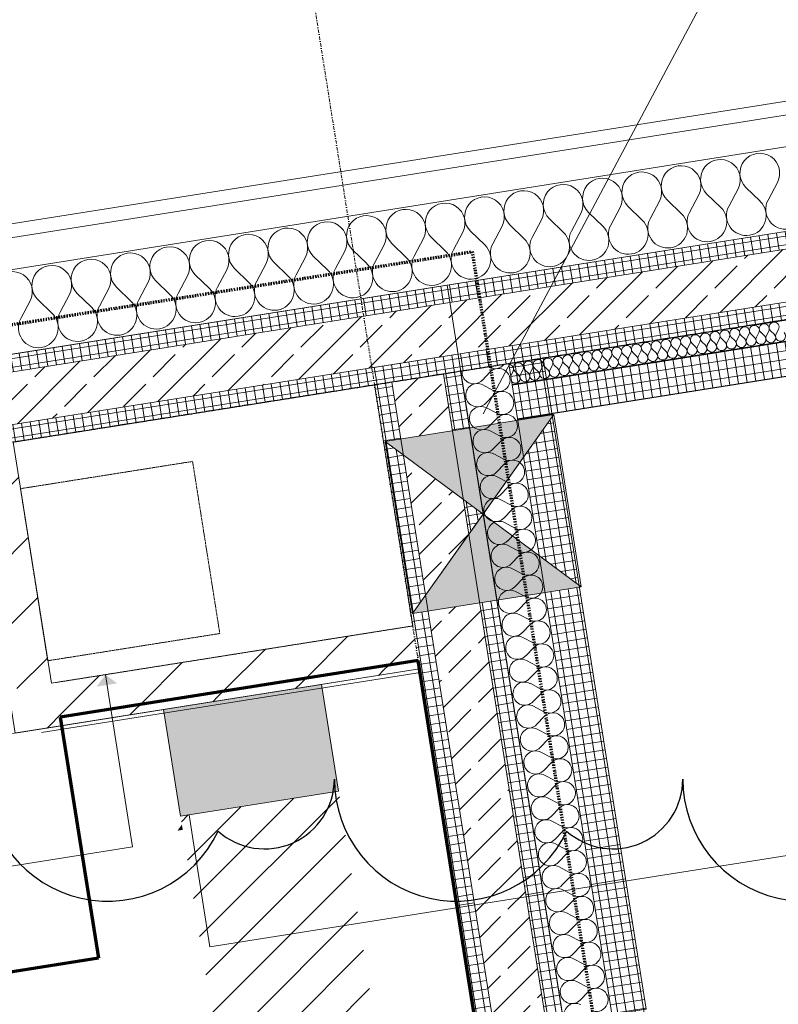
# Model space of a CAD drawing. Header units: millimetres. Extents: x 1523 to 74793, y -36705 to 10268.
# Tile 11 of 48: x 22909 to 25086, y -16098 to -13273. Entities that reach past the tile are written whole.
import ezdxf

# ---------------------------------------------------------------- set-up
doc = ezdxf.new("R2010")
doc.units = ezdxf.units.MM
for name, pattern in [('_Projekt 07 -  _  -  _  -  _  -', [7.5, 3.5, -2, 0, -2]), ('CAx_nichtHalbton', [20001.0584, 10000, -0.5292, 10000, -0.5292]), ('IMPORT-STRICHPUNKT _7_', [20, 10, -5, 0, -5]), ('Rasterlinie', [22.225, 12.7, -3.175, 3.175, -3.175]), ('Verdeckt 2x', [3.572, 2.3813, -1.1907])]:
    doc.linetypes.add(name, pattern=pattern)
for name, color, linetype, lineweight, true_color in [('00 A--Anmerkungen Ablauf', 7, 'Continuous', 13, 0x656565), ('00 A--Grünfassade', 7, 'Continuous', 13, 0x656565), ('10 A--Fassade', 7, 'Continuous', 13, 0x656565), ('10 A--Wand innen _ Ausbau', 7, 'Continuous', 13, 0x656565), ('90 A--Achsraster _1_50_', 7, 'IMPORT-STRICHPUNKT _7_', 13, 0x656565), ('AD', 1, 'Continuous', 13, 0xff0000), ('G-____-REVC-OTLN', 1, 'Continuous', 25, 0xff0000), ('Neubau_10 A--Wand außen _tragend_', 7, 'Continuous', 13, 0x656565), ('Neubau_10 A--Wand innen _ Ausbau', 7, 'Continuous', 13, 0x656565), ('Neubau_10 A--Wand innen _tragend_', 7, 'Continuous', 13, 0x656565), ('Neubau_10 VSI--Wärmeschutz _veritkal_', 7, 'Continuous', 13, 0x656565), ('Neubau_20 A--Deckenbelag', 7, 'Continuous', 13, 0x656565), ('Neubau_20 A--Deckenkonstruktion _Ortbeton_', 7, 'Continuous', 13, 0x656565), ('Xref_706_5_--_ÜP_01_000_18_Übersichtsplan OG1_IFC 2025_01_13_dwg', 7, 'Continuous', 13, 0x767676), ('XX', 7, 'Continuous', 18, 0x804040)]:
    doc.layers.add(name, color=color, linetype=linetype, lineweight=lineweight, true_color=true_color)
for name, color, linetype, lineweight in [('AD_Detail', 7, 'Continuous', 13), ('Ax-50_BM-Bem', 7, 'Continuous', 9), ('Ax_BM-Bem', 7, 'Continuous', 9), ('GB_HLS-OBJ', 7, 'Continuous', 18), ('M-EQPM-___-IDEN', 7, 'Continuous', 9), ('S-GRID-____-OTLN', 7, 'Continuous', 9)]:
    doc.layers.add(name, color=color, linetype=linetype, lineweight=lineweight)
doc.styles.add('ISOCPEUR_2', font='isocpeur.ttf', dxfattribs={"height": 90})
doc.dimstyles.new('KI_1_8_mm_Isocpeur__cm_m__Aufrundung_auf_5_mm_1', dxfattribs={"dimscale": 304.8, "dimtxt": 89.638306, "dimasz": 0.492126, "dimexe": 0.295276, "dimexo": 0.0625, "dimgap": 0.049213, "dimtad": 1, "dimlfac": 0.001, "dimrnd": 0.005, "dimzin": 0, "dimdsep": 46, "dimtxsty": 'ISOCPEUR_2', "dimblk1": 'OBLIQUE', "dimblk2": 'OBLIQUE', "dimsah": 1, "dimcen": 0.09, "dimdle": 0.295276, "dimadec": 0, "dimazin": 0, "dimtfac": 1, "dimtdec": 4, "dimtix": 1, "dimtmove": 0, "dimatfit": 3, "dimfxl": 0.984252, "dimfxlon": 1, "dimtvp": 1, "dimtfill": 1, "dimtolj": 1, "dimtzin": 0, "dimlwd": 25, "dimlwe": 25, "dimarcsym": 2})
pattern_1 = [(185.336, (0, 0), (-2.324905, 24.891662), []), (275.336, (0, 0), (24.891662, 2.324905), [])]
pattern_2 = [(131.336, (0, 0), (90.10192, 79.25683), []), (131.336, (-45.05, -39.63), (90.10192, 79.25683), [90, -30])]
pattern_3 = [(275.336, (0, 0), (24.891662, 2.324905), []), (5.336, (0, 0), (-2.324905, 24.891662), [])]

# ---------------------------------------------------------------- blocks, each defined once
blk = doc.blocks.new('SuD_WD_RB Allgemein - SuD_WD_RB Allgemein-42517157-SuD_1_OG gesamt Plot  - Blatt 2')
at = {"layer": 'AD', "lineweight": 18}
blk.add_hatch(color=256, dxfattribs=at).paths.add_polyline_path([(-490, -250), (0, -250), (-245, 0)])
at = {"layer": 'AD_Detail', "lineweight": 18, "true_color": 0xff0000}
blk.add_hatch(color=1, dxfattribs=at).paths.add_polyline_path([(-245, 0), (0, 250), (-490, 250)])
at = {"layer": 'AD', "color": 7}
for p, q in [((-490, -250), (0, 250)), ((-490, 250), (0, -250)), ((-490, -250), (-490, 250)), ((-490, 250), (0, 250)), ((0, 250), (0, -250)), ((0, -250), (-490, -250))]:
    blk.add_line(p, q, dxfattribs=at)
at = {"layer": 'AD_Detail'}
for p, q in [((0, 250), (-490, 250)), ((-490, 250), (-245, 0)), ((-245, 0), (0, 250)), ((-245, 0), (-490, -250)), ((0, -250), (-245, 0)), ((-490, -250), (0, -250))]:
    blk.add_line(p, q, dxfattribs=at)
blk = doc.blocks.new('Xref_706_5_--_ÜP_01_000_15_Übersichtsplan OG1_IFC 2024_08_01_dwg__X76-41956605-SuD_1_OG gesamt Plot  - Blatt 2')
at = {"layer": 'Neubau_10 A--Wand innen _tragend_', "color": 9, "true_color": 0xcbcbcb}
for p, q in [((8712.7, -66520.1), (8733.9, -66545.8)), ((8766, -66517.6), (8747.2, -66545.2)), ((8779.3, -66517), (8800.5, -66542.7)), ((8113.3, -66548), (8134.6, -66573.7)), ((8166.6, -66545.5), (8147.9, -66573.1)), ((8179.9, -66544.9), (8201.2, -66570.6)), ((8233.2, -66542.4), (8214.5, -66570)), ((8246.5, -66541.8), (8267.7, -66567.5)), ((8299.8, -66539.3), (8281.1, -66566.9)), ((8313.1, -66538.7), (8334.3, -66564.4)), ((8366.4, -66536.2), (8347.7, -66563.8)), ((8379.7, -66535.6), (8400.9, -66561.3)), ((8433, -66533.1), (8414.3, -66560.7)), ((8446.3, -66532.5), (8467.5, -66558.2)), ((8499.6, -66530), (8480.9, -66557.6)), ((8512.9, -66529.4), (8534.1, -66555.1)), ((8566.2, -66526.9), (8547.4, -66554.5)), ((8579.5, -66526.3), (8600.7, -66552)), ((8632.8, -66523.8), (8614, -66551.4)), ((8646.1, -66523.2), (8667.3, -66548.9)), ((8699.4, -66520.7), (8680.6, -66548.3)), ((7500.7, -66576.6), (7481.9, -66604.1)), ((7514, -66575.9), (7535.2, -66601.7)), ((7567.3, -66573.5), (7548.5, -66601)), ((7580.6, -66572.8), (7601.8, -66598.5)), ((7633.9, -66570.4), (7615.1, -66597.9)), ((7647.2, -66569.7), (7668.4, -66595.4)), ((7700.5, -66567.3), (7681.7, -66594.8)), ((7713.8, -66566.6), (7735, -66592.3)), ((7767.1, -66564.2), (7748.3, -66591.7)), ((7780.4, -66563.5), (7801.6, -66589.2)), ((7833.6, -66561), (7814.9, -66588.6)), ((7847, -66560.4), (7868.2, -66586.1)), ((7900.2, -66557.9), (7881.5, -66585.5)), ((7913.6, -66557.3), (7934.8, -66583)), ((7966.8, -66554.8), (7948.1, -66582.4)), ((7980.2, -66554.2), (8001.4, -66579.9)), ((8033.4, -66551.7), (8014.7, -66579.3)), ((8046.7, -66551.1), (8068, -66576.8)), ((8100, -66548.6), (8081.3, -66576.2)), ((6967.9, -66601.4), (6966.2, -66603.9)), ((6981.2, -66600.8), (7002.5, -66626.5)), ((7034.5, -66598.3), (7015.8, -66625.9)), ((7047.8, -66597.7), (7069.1, -66623.4)), ((7101.1, -66595.2), (7082.4, -66622.8)), ((7114.4, -66594.6), (7135.6, -66620.3)), ((7167.7, -66592.1), (7149, -66619.7)), ((7181, -66591.5), (7202.2, -66617.2)), ((7234.3, -66589), (7215.6, -66616.5)), ((7247.6, -66588.4), (7268.8, -66614.1)), ((7300.9, -66585.9), (7282.2, -66613.4)), ((7314.2, -66585.3), (7335.4, -66611)), ((7367.5, -66582.8), (7348.7, -66610.3)), ((7380.8, -66582.2), (7402, -66607.9)), ((7434.1, -66579.7), (7415.3, -66607.2)), ((7447.4, -66579), (7468.6, -66604.8))]:
    blk.add_line(p, q, dxfattribs=at)
for centre, start, end in [((8805, -66495.8), 325.7982, 219.538), ((8205.6, -66523.7), 325.7982, 219.538), ((8272.2, -66520.6), 325.7982, 219.538), ((8338.8, -66517.5), 325.7982, 219.538), ((8405.4, -66514.4), 325.7982, 219.538), ((8472, -66511.3), 325.7982, 219.538), ((8538.6, -66508.2), 325.7982, 219.538), ((8605.2, -66505.1), 325.7982, 219.538), ((8671.8, -66502), 325.7982, 219.538), ((8738.4, -66498.9), 325.7982, 219.538), ((7606.3, -66551.6), 325.7982, 219.538), ((7672.9, -66548.5), 325.7982, 219.538), ((7739.5, -66545.4), 325.7982, 219.538), ((7806.1, -66542.3), 325.7982, 219.538), ((7872.7, -66539.2), 325.7982, 219.538), ((7939.3, -66536.1), 325.7982, 219.538), ((8005.9, -66533), 325.7982, 219.538), ((8072.5, -66529.9), 325.7982, 219.538), ((8139, -66526.8), 325.7982, 219.538), ((7006.9, -66579.6), 325.7982, 219.538), ((7073.5, -66576.5), 325.7982, 219.538), ((7140.1, -66573.3), 325.7982, 219.538), ((7206.7, -66570.2), 325.7982, 219.538), ((7273.3, -66567.1), 325.7982, 219.538), ((7339.9, -66564), 325.7982, 219.538), ((7406.5, -66560.9), 325.7982, 219.538), ((7473.1, -66557.8), 325.7982, 219.538), ((7539.7, -66554.7), 325.7982, 219.538), ((8708.2, -66567), 145.7982, 272.6681), ((8708.2, -66567), 272.6681, 39.538), ((8774.8, -66563.9), 145.7982, 272.6681), ((8774.8, -66563.9), 272.6681, 39.538), ((8841.4, -66560.8), 145.7982, 272.6681), ((6940.3, -66582.7), 325.7982, 44.5597), ((8108.9, -66594.9), 145.7982, 272.6681), ((8108.9, -66594.9), 272.6681, 39.538), ((8175.4, -66591.8), 145.7982, 272.6681), ((8175.4, -66591.8), 272.6681, 39.538), ((8242, -66588.7), 145.7982, 272.6681), ((8242, -66588.7), 272.6681, 39.538), ((8308.6, -66585.6), 145.7982, 272.6681), ((8308.6, -66585.6), 272.6681, 39.538), ((8375.2, -66582.5), 145.7982, 272.6681), ((8375.2, -66582.5), 272.6681, 39.538), ((8441.8, -66579.4), 145.7982, 272.6681), ((8441.8, -66579.4), 272.6681, 39.538), ((8508.4, -66576.3), 145.7982, 272.6681), ((8508.4, -66576.3), 272.6681, 39.538), ((8575, -66573.2), 145.7982, 272.6681), ((8575, -66573.2), 272.6681, 39.538), ((8641.6, -66570.1), 145.7982, 272.6681), ((8641.6, -66570.1), 272.6681, 39.538), ((7442.9, -66626), 272.6681, 39.538), ((7509.5, -66622.9), 145.7982, 272.6681), ((7509.5, -66622.9), 272.6681, 39.538), ((7576.1, -66619.8), 145.7982, 272.6681), ((7576.1, -66619.8), 272.6681, 39.538), ((7642.7, -66616.7), 145.7982, 272.6681), ((7642.7, -66616.7), 272.6681, 39.538), ((7709.3, -66613.6), 145.7982, 272.6681), ((7709.3, -66613.6), 272.6681, 39.538), ((7775.9, -66610.5), 145.7982, 272.6681), ((7775.9, -66610.5), 272.6681, 39.538), ((7842.5, -66607.4), 145.7982, 272.6681), ((7842.5, -66607.4), 272.6681, 39.538), ((7909.1, -66604.3), 145.7982, 272.6681), ((7909.1, -66604.3), 272.6681, 39.538), ((7975.7, -66601.1), 145.7982, 272.6681), ((7975.7, -66601.1), 272.6681, 39.538), ((8042.3, -66598), 145.7982, 272.6681), ((8042.3, -66598), 272.6681, 39.538), ((6976.7, -66647.7), 272.6681, 39.538), ((7043.3, -66644.6), 145.7982, 272.6681), ((7043.3, -66644.6), 272.6681, 39.538), ((7109.9, -66641.5), 145.7982, 272.6681), ((7109.9, -66641.5), 272.6681, 39.538), ((7176.5, -66638.4), 145.7982, 272.6681), ((7176.5, -66638.4), 272.6681, 39.538), ((7243.1, -66635.3), 145.7982, 272.6681), ((7243.1, -66635.3), 272.6681, 39.538), ((7309.7, -66632.2), 145.7982, 272.6681), ((7309.7, -66632.2), 272.6681, 39.538), ((7376.3, -66629.1), 145.7982, 272.6681), ((7376.3, -66629.1), 272.6681, 39.538), ((7442.9, -66626), 145.7982, 272.6681), ((6976.7, -66647.7), 257.8596, 272.6681)]:
    blk.add_arc(centre, 33.3, start, end, dxfattribs=at)
blk = doc.blocks.new('Xref_706_5_--_ÜP_01_000_15_Übersichtsplan OG1_IFC 2024_08_01_dwg__X221-41956756-SuD_1_OG gesamt Plot  - Blatt 2')
at = {"layer": 'Neubau_10 A--Wand innen _ Ausbau', "color": 9, "true_color": 0xcbcbcb}
for p, q in [((7733.9, -68050.6), (7656.6, -67954.1)), ((7209.5, -68075.1), (7132.3, -67978.6)), ((7384.1, -68066.9), (7306.9, -67970.4)), ((7549.9, -68047.8), (7481.5, -67962.3)), ((7559.3, -68058.8), (7550.5, -68047.8))]:
    blk.add_line(p, q, dxfattribs=at)
blk = doc.blocks.new('Xref_706_5_--_ÜP_01_000_15_Übersichtsplan OG1_IFC 2024_08_01_dwg__X244-41956779-SuD_1_OG gesamt Plot  - Blatt 2')
at = {"layer": '10 A--Fassade', "color": 9, "true_color": 0xcbcbcb}
for p, q in [((6531.8, -65721.5), (6579, -65753.6)), ((6536, -65812.8), (6580.1, -65776.4)), ((6537.1, -65835.6), (6584.4, -65867.8)), ((6541.3, -65927), (6585.4, -65890.6)), ((6542.4, -65949.8), (6589.7, -65981.9)), ((6546.7, -66041.1), (6590.7, -66004.7)), ((6547.7, -66064), (6595, -66096.1)), ((6552, -66155.3), (6596.1, -66118.9)), ((6553.1, -66178.1), (6600.3, -66210.2)), ((6557.3, -66269.4), (6601.4, -66233.1)), ((6558.4, -66292.3), (6605.6, -66324.4)), ((6562.6, -66383.6), (6606.7, -66347.2)), ((6563.7, -66406.4), (6611, -66438.6)), ((6567.9, -66497.8), (6612, -66461.4)), ((6569, -66520.6), (6616.3, -66552.7)), ((6573.3, -66611.9), (6617.3, -66575.6)), ((6574.3, -66634.8), (6621.6, -66666.9)), ((6578.6, -66726.1), (6622.7, -66689.7)), ((6579.7, -66748.9), (6626.9, -66781)), ((6583.9, -66840.3), (6628, -66803.9)), ((6585, -66863.1), (6632.2, -66895.2)), ((6589.2, -66954.4), (6633.3, -66918)), ((6590.3, -66977.3), (6637.6, -67009.4)), ((6594.6, -67068.6), (6638.6, -67032.2)), ((6595.6, -67091.4), (6642.9, -67123.5)), ((6599.9, -67182.7), (6643.9, -67146.4)), ((6600.9, -67205.6), (6648.2, -67237.7)), ((6605.2, -67296.9), (6649.3, -67260.5)), ((6606.3, -67319.7), (6653.5, -67351.9)), ((6610.5, -67411.1), (6654.6, -67374.7)), ((6611.6, -67433.9), (6658.8, -67466)), ((6615.8, -67525.2), (6659.9, -67488.9)), ((6616.9, -67548.1), (6664.2, -67580.2)), ((6621.2, -67639.4), (6665.2, -67603)), ((6622.2, -67662.2), (6669.5, -67694.3)), ((6626.5, -67753.6), (6670.5, -67717.2)), ((6627.5, -67776.4), (6674.8, -67808.5)), ((6631.8, -67867.7), (6675.9, -67831.3)), ((6632.9, -67890.5), (6680.1, -67922.7))]:
    blk.add_line(p, q, dxfattribs=at)
for centre, start, end in [((6499.7, -65768.7), 55.7982, 309.538), ((6611.2, -65706.3), 235.7982, 2.6681), ((6616.5, -65820.5), 2.6681, 129.538), ((6505, -65882.9), 55.7982, 309.538), ((6616.5, -65820.5), 235.7982, 2.6681), ((6621.8, -65934.7), 2.6681, 129.538), ((6510.3, -65997.1), 55.7982, 309.538), ((6621.8, -65934.7), 235.7982, 2.6681), ((6627.1, -66048.8), 2.6681, 129.538), ((6515.6, -66111.2), 55.7982, 309.538), ((6627.1, -66048.8), 235.7982, 2.6681), ((6632.4, -66163), 2.6681, 129.538), ((6520.9, -66225.4), 55.7982, 309.538), ((6632.4, -66163), 235.7982, 2.6681), ((6637.8, -66277.1), 2.6681, 129.538), ((6526.3, -66339.5), 55.7982, 309.538), ((6637.8, -66277.1), 235.7982, 2.6681), ((6643.1, -66391.3), 2.6681, 129.538), ((6531.6, -66453.7), 55.7982, 309.538), ((6643.1, -66391.3), 235.7982, 2.6681), ((6648.4, -66505.5), 2.6681, 129.538), ((6536.9, -66567.9), 55.7982, 309.538), ((6648.4, -66505.5), 235.7982, 2.6681), ((6653.7, -66619.6), 2.6681, 129.538), ((6542.2, -66682), 55.7982, 309.538), ((6653.7, -66619.6), 235.7982, 2.6681), ((6659, -66733.8), 2.6681, 129.538), ((6547.5, -66796.2), 55.7982, 309.538), ((6659, -66733.8), 235.7982, 2.6681), ((6664.4, -66848), 2.6681, 129.538), ((6552.9, -66910.4), 55.7982, 309.538), ((6664.4, -66848), 235.7982, 2.6681), ((6669.7, -66962.1), 2.6681, 129.538), ((6558.2, -67024.5), 55.7982, 309.538), ((6669.7, -66962.1), 235.7982, 2.6681), ((6675, -67076.3), 2.6681, 129.538), ((6563.5, -67138.7), 55.7982, 309.538), ((6675, -67076.3), 235.7982, 2.6681), ((6680.3, -67190.4), 2.6681, 129.538), ((6568.8, -67252.8), 55.7982, 309.538), ((6680.3, -67190.4), 235.7982, 2.6681), ((6685.6, -67304.6), 2.6681, 129.538), ((6574.1, -67367), 55.7982, 309.538), ((6685.6, -67304.6), 235.7982, 2.6681), ((6691, -67418.8), 2.6681, 129.538), ((6691, -67418.8), 235.7982, 2.6681), ((6579.5, -67481.2), 55.7982, 309.538), ((6696.3, -67532.9), 2.6681, 129.538), ((6696.3, -67532.9), 235.7982, 2.6681), ((6584.8, -67595.3), 55.7982, 309.538), ((6701.6, -67647.1), 2.6681, 129.538), ((6701.6, -67647.1), 235.7982, 2.6681), ((6590.1, -67709.5), 55.7982, 309.538), ((6706.9, -67761.2), 2.6681, 129.538), ((6706.9, -67761.2), 235.7982, 2.6681), ((6595.4, -67823.6), 55.7982, 309.538), ((6712.2, -67875.4), 2.6681, 129.538), ((6712.2, -67875.4), 235.7982, 2.6681), ((6600.7, -67937.8), 55.7982, 309.538)]:
    blk.add_arc(centre, 57.1, start, end, dxfattribs=at)
blk = doc.blocks.new('Xref_706_5_--_ÜP_01_000_15_Übersichtsplan OG1_IFC 2024_08_01_dwg__X341-41956878-SuD_1_OG gesamt Plot  - Blatt 2')
at = {"layer": 'Neubau_10 A--Wand innen _ Ausbau', "color": 9, "true_color": 0xcbcbcb}
for p, q in [((7811.3, -67015.6), (7798, -66999)), ((7822.5, -67256), (7809.2, -67239.4)), ((7833.7, -67496.3), (7820.4, -67479.7)), ((7844.9, -67736.6), (7831.6, -67720)), ((7856.1, -67977), (7842.8, -67960.4))]:
    blk.add_line(p, q, dxfattribs=at)
blk = doc.blocks.new('Xref_706_5_--_ÜP_01_000_15_Übersichtsplan OG1_IFC 2024_08_01_dwg__X342-41956879-SuD_1_OG gesamt Plot  - Blatt 2')
at = {"layer": 'Neubau_10 A--Wand innen _ Ausbau', "color": 9, "true_color": 0xcbcbcb}
for p, q in [((7798, -66999), (7784.7, -66982.4)), ((7809.2, -67239.4), (7795.9, -67222.8)), ((7820.4, -67479.7), (7807.1, -67463.1)), ((7831.6, -67720), (7818.3, -67703.4)), ((7842.8, -67960.4), (7829.5, -67943.8))]:
    blk.add_line(p, q, dxfattribs=at)
blk = doc.blocks.new('Xref_706_5_--_ÜP_01_000_15_Übersichtsplan OG1_IFC 2024_08_01_dwg__X343-41956880-SuD_1_OG gesamt Plot  - Blatt 2')
at = {"layer": 'Neubau_10 A--Wand innen _ Ausbau', "color": 9, "true_color": 0xcbcbcb}
for p, q in [((7784.7, -66982.4), (7718.8, -66900.1)), ((7795.9, -67222.8), (7689.6, -67089.9)), ((7807.1, -67463.1), (7700.8, -67330.3)), ((7818.3, -67703.4), (7712, -67570.6)), ((7829.5, -67943.8), (7723.2, -67810.9))]:
    blk.add_line(p, q, dxfattribs=at)
blk = doc.blocks.new('Xref_706_5_--_ÜP_01_000_15_Übersichtsplan OG1_IFC 2024_08_01_dwg__X2558-41957041-SuD_1_OG gesamt Plot  - Blatt 2')
at = {"layer": 'Neubau_10 VSI--Wärmeschutz _veritkal_', "color": 253, "true_color": 0xaaaaaa}
for p, q in [((6963.2, -65772.9), (6951.4, -65764.8)), ((6963.5, -65778.6), (6952.5, -65787.7)), ((6964.5, -65801.4), (6952.7, -65793.4)), ((6964.8, -65807.1), (6953.8, -65816.2)), ((6965.9, -65830), (6954, -65821.9)), ((6966.1, -65835.7), (6955.1, -65844.8)), ((6967.2, -65858.5), (6955.4, -65850.5)), ((6967.5, -65864.2), (6956.4, -65873.3)), ((6968.5, -65887), (6956.7, -65879)), ((6968.8, -65892.7), (6957.8, -65901.8)), ((6969.9, -65915.6), (6958, -65907.5)), ((6970.1, -65921.3), (6959.1, -65930.4)), ((6971.2, -65944.1), (6959.4, -65936.1)), ((6971.5, -65949.8), (6960.4, -65958.9)), ((6972.5, -65972.7), (6960.7, -65964.6)), ((6972.8, -65978.4), (6961.8, -65987.5)), ((6973.8, -66001.2), (6962, -65993.2)), ((6974.1, -66006.9), (6963.1, -66016)), ((6975.2, -66029.7), (6963.4, -66021.7)), ((6975.4, -66035.4), (6964.4, -66044.5)), ((6976.5, -66058.3), (6964.7, -66050.2)), ((6976.8, -66064), (6965.8, -66073.1)), ((6977.8, -66086.8), (6966, -66078.8)), ((6978.1, -66092.5), (6967.1, -66101.6)), ((6979.2, -66115.4), (6967.4, -66107.3)), ((6979.4, -66121.1), (6968.4, -66130.2)), ((6980.5, -66143.9), (6968.7, -66135.9)), ((6980.8, -66149.6), (6969.7, -66158.7)), ((6981.8, -66172.4), (6970, -66164.4)), ((6982.1, -66178.1), (6971.1, -66187.2)), ((6983.2, -66201), (6971.3, -66193)), ((6983.4, -66206.7), (6972.4, -66215.8)), ((6984.5, -66229.5), (6972.7, -66221.5)), ((6984.8, -66235.2), (6973.7, -66244.3)), ((6985.8, -66258.1), (6974, -66250)), ((6986.1, -66263.8), (6975.1, -66272.9)), ((6987.1, -66286.6), (6975.3, -66278.6)), ((6987.4, -66292.3), (6976.4, -66301.4)), ((6988.5, -66315.1), (6976.7, -66307.1)), ((6988.7, -66320.9), (6977.7, -66329.9)), ((6989.8, -66343.7), (6978, -66335.7)), ((6990.1, -66349.4), (6979.1, -66358.5)), ((6991.1, -66372.2), (6979.3, -66364.2)), ((6991.4, -66377.9), (6980.4, -66387)), ((6992.5, -66400.8), (6980.7, -66392.7)), ((6992.7, -66406.5), (6981.7, -66415.6)), ((6993.8, -66429.3), (6982, -66421.3)), ((6994.1, -66435), (6983, -66444.1)), ((6995.1, -66457.8), (6983.3, -66449.8)), ((6995.4, -66463.6), (6984.4, -66472.6)), ((6996.5, -66486.4), (6984.6, -66478.4)), ((6996.7, -66492.1), (6985.7, -66501.2)), ((6997.8, -66514.9), (6986, -66506.9)), ((6998.1, -66520.6), (6987, -66529.7)), ((6998.8, -66543.2), (6987.3, -66535.4))]:
    blk.add_line(p, q, dxfattribs=at)
for centre, start, end in [((6971.2, -65761.1), 235.7982, 129.538), ((6943.4, -65776.7), 55.7982, 182.6681), ((6943.4, -65776.7), 182.6681, 309.538), ((6972.6, -65789.6), 235.7982, 129.538), ((6944.7, -65805.2), 55.7982, 182.6681), ((6944.7, -65805.2), 182.6681, 309.538), ((6973.9, -65818.1), 235.7982, 129.538), ((6946, -65833.7), 55.7982, 182.6681), ((6946, -65833.7), 182.6681, 309.538), ((6975.2, -65846.7), 235.7982, 129.538), ((6947.3, -65862.3), 55.7982, 182.6681), ((6947.3, -65862.3), 182.6681, 309.538), ((6976.6, -65875.2), 235.7982, 129.538), ((6948.7, -65890.8), 55.7982, 182.6681), ((6948.7, -65890.8), 182.6681, 309.538), ((6977.9, -65903.8), 235.7982, 129.538), ((6950, -65919.4), 55.7982, 182.6681), ((6950, -65919.4), 182.6681, 309.538), ((6979.2, -65932.3), 235.7982, 129.538), ((6951.3, -65947.9), 55.7982, 182.6681), ((6951.3, -65947.9), 182.6681, 309.538), ((6980.5, -65960.8), 235.7982, 129.538), ((6952.7, -65976.4), 55.7982, 182.6681), ((6952.7, -65976.4), 182.6681, 309.538), ((6981.9, -65989.4), 235.7982, 129.538), ((6954, -66005), 55.7982, 182.6681), ((6954, -66005), 182.6681, 309.538), ((6983.2, -66017.9), 235.7982, 129.538), ((6955.3, -66033.5), 55.7982, 182.6681), ((6955.3, -66033.5), 182.6681, 309.538), ((6984.5, -66046.5), 235.7982, 129.538), ((6956.7, -66062.1), 55.7982, 182.6681), ((6956.7, -66062.1), 182.6681, 309.538), ((6985.9, -66075), 235.7982, 129.538), ((6958, -66090.6), 55.7982, 182.6681), ((6958, -66090.6), 182.6681, 309.538), ((6987.2, -66103.5), 235.7982, 129.538), ((6959.3, -66119.1), 55.7982, 182.6681), ((6959.3, -66119.1), 182.6681, 309.538), ((6988.5, -66132.1), 235.7982, 129.538), ((6960.7, -66147.7), 55.7982, 182.6681), ((6960.7, -66147.7), 182.6681, 309.538), ((6989.9, -66160.6), 235.7982, 129.538), ((6962, -66176.2), 55.7982, 182.6681), ((6962, -66176.2), 182.6681, 309.538), ((6991.2, -66189.2), 235.7982, 129.538), ((6963.3, -66204.8), 55.7982, 182.6681), ((6963.3, -66204.8), 182.6681, 309.538), ((6992.5, -66217.7), 235.7982, 129.538), ((6964.6, -66233.3), 55.7982, 182.6681), ((6964.6, -66233.3), 182.6681, 309.538), ((6993.8, -66246.2), 235.7982, 129.538), ((6966, -66261.8), 55.7982, 182.6681), ((6966, -66261.8), 182.6681, 309.538), ((6995.2, -66274.8), 235.7982, 129.538), ((6967.3, -66290.4), 55.7982, 182.6681), ((6967.3, -66290.4), 182.6681, 309.538), ((6996.5, -66303.3), 235.7982, 129.538), ((6968.6, -66318.9), 55.7982, 182.6681), ((6968.6, -66318.9), 182.6681, 309.538), ((6997.8, -66331.9), 235.7982, 129.538), ((6970, -66347.5), 55.7982, 182.6681), ((6970, -66347.5), 182.6681, 309.538), ((6999.2, -66360.4), 235.7982, 129.538), ((6971.3, -66376), 55.7982, 182.6681), ((6971.3, -66376), 182.6681, 309.538), ((7000.5, -66388.9), 235.7982, 129.538), ((6972.6, -66404.5), 55.7982, 182.6681), ((6972.6, -66404.5), 182.6681, 309.538), ((7001.8, -66417.5), 235.7982, 129.538), ((6974, -66433.1), 55.7982, 182.6681), ((6974, -66433.1), 182.6681, 309.538), ((7003.2, -66446), 235.7982, 129.538), ((6975.3, -66461.6), 55.7982, 182.6681), ((6975.3, -66461.6), 182.6681, 309.538), ((7004.5, -66474.6), 235.7982, 129.538), ((6976.6, -66490.2), 55.7982, 182.6681), ((6976.6, -66490.2), 182.6681, 309.538), ((7005.8, -66503.1), 235.7982, 129.538), ((6977.9, -66518.7), 55.7982, 182.6681), ((6977.9, -66518.7), 182.6681, 309.538), ((7007.1, -66531.7), 311.1994, 129.538), ((6979.3, -66547.3), 55.7982, 170.0923)]:
    blk.add_arc(centre, 14.3, start, end, dxfattribs=at)
blk = doc.blocks.new('Xref_706_5_--_ÜP_01_000_15_Übersichtsplan OG1_IFC 2024_08_01_dwg_Standard-Rastermarker_7-41957088-SuD_1_OG gesamt Plot  - Blatt 2')
at = {"layer": '90 A--Achsraster _1_50_', "color": 9, "true_color": 0xcbcbcb}
blk.add_line((38626.4, 0), (93805.6, 0), dxfattribs=at)
blk = doc.blocks.new('Xref_706_5_--_ÜP_01_000_15_Übersichtsplan OG1_IFC 2024_08_01_dwg_Standard-Rastermarker_12-V4-SuD_1_OG gesamt Plot  - Blatt 2')
at = {"layer": '90 A--Achsraster _1_50_', "color": 9, "true_color": 0xcbcbcb}
blk.add_line((0, 0), (28500, 0), dxfattribs=at)
blk = doc.blocks.new('Xref_706_5_--_ÜP_01_000_15_Übersichtsplan OG1_IFC 2024_08_01_dwg_ARROWHEAD_10-41957423-SuD_1_OG gesamt Plot  - Blatt 2')
at = {"layer": '00 A--Grünfassade', "true_color": 0xededed}
blk.add_hatch(color=7, dxfattribs=at).paths.add_polyline_path([(-525, 525), (-525, 325), (-325, 325), (-386, 386)])
at = {"layer": '00 A--Grünfassade', "color": 9, "true_color": 0xcbcbcb}
blk.add_line((0, 0), (-1000, 0), dxfattribs=at)
blk = doc.blocks.new('Xref_706_5_--_ÜP_01_000_15_Übersichtsplan OG1_IFC 2024_08_01_dwg_ARROWHEAD_10-41956934-SuD_1_OG gesamt Plot  - Blatt 2')
at = {"layer": '00 A--Anmerkungen Ablauf', "true_color": 0xededed}
blk.add_hatch(color=7, dxfattribs=at).paths.add_polyline_path([(-525, 525), (-525, -525), (0, 0), (-185, 185)])
at = {"layer": '00 A--Anmerkungen Ablauf', "color": 9, "true_color": 0xcbcbcb}
blk.add_line((0, 0), (-1000, 0), dxfattribs=at)
blk = doc.blocks.new('Xref_706_5_--_ÜP_01_000_18_Übersichtsplan OG1_IFC 2025_01_13_dwg-35464460-SuD_1_OG gesamt Plot  - Blatt 2')
at = {"layer": '00 A--Grünfassade', "true_color": 0xcbcbcb}
h = blk.add_hatch(dxfattribs=at)
h.set_pattern_fill('FP_12', color=9, style=0, pattern_type=2)
h.set_pattern_definition([(131.336, (0, 0), (67.57644, 59.44262), [])])
h.paths.add_polyline_path([(12284.4, -67078.6), (12241.7, -66621.9), (11246.1, -66714.9), (11288.7, -67171.6), (11734.4, -67129.9)])
at = {"layer": '00 A--Grünfassade', "true_color": 0xededed}
blk.add_hatch(color=7, dxfattribs=at).paths.add_polyline_path([(11288.7, -67171.6), (11246.1, -66714.9), (10937.8, -66743.7), (10980.4, -67200.4), (11284.8, -67171.9)])
at = {"layer": 'Neubau_10 A--Wand außen _tragend_', "true_color": 0xcbcbcb}
h = blk.add_hatch(dxfattribs=at)
h.set_pattern_fill('FP_6', color=9, style=0, pattern_type=2)
h.set_pattern_definition(pattern_2)
h.paths.add_polyline_path([(10016.8, -66292.6), (9644.8, -62310), (9495.5, -62323.9), (9867.5, -66306.6), (9906.9, -66302.9)])
h = blk.add_hatch(dxfattribs=at)
h.set_pattern_fill('FP_3', color=9, style=0, pattern_type=2)
h.set_pattern_definition(pattern_3)
h.paths.add_polyline_path([(10066.6, -66288), (9695.4, -62313.2), (9644.8, -62310), (10016.8, -66292.6), (10056.3, -66288.9)])
h.paths.add_polyline_path([(9695.4, -62313.2), (9694.6, -62305.3), (9644.8, -62310)])
h = blk.add_hatch(dxfattribs=at)
h.set_pattern_fill('FP_3', color=9, style=0, pattern_type=2)
h.set_pattern_definition(pattern_3)
h.paths.add_polyline_path([(9867.5, -66306.6), (9495.5, -62323.9), (9445.7, -62328.6), (9817.7, -66311.2)])
h = blk.add_hatch(dxfattribs=at)
h.set_pattern_fill('FP_6', color=9, style=0, pattern_type=2)
h.set_pattern_definition(pattern_2)
h.paths.add_polyline_path([(10582, -72343), (10016.8, -66292.6), (9867.5, -66306.6), (10430.4, -72333.3), (10527.2, -72339.5)])
h = blk.add_hatch(dxfattribs=at)
h.set_pattern_fill('FP_3', color=9, style=0, pattern_type=2)
h.set_pattern_definition(pattern_3)
h.paths.add_polyline_path([(10632.5, -72346.2), (10066.6, -66288), (10016.8, -66292.6), (10582, -72343), (10613.3, -72345)])
h = blk.add_hatch(dxfattribs=at)
h.set_pattern_fill('FP_3', color=9, style=0, pattern_type=2)
h.set_pattern_definition(pattern_3)
h.paths.add_polyline_path([(10430.4, -72333.3), (9867.5, -66306.6), (9817.7, -66311.2), (10379.9, -72330.1), (10421, -72332.7)])
at = {"layer": 'Neubau_10 A--Wand innen _tragend_', "true_color": 0xcbcbcb}
h = blk.add_hatch(dxfattribs=at)
h.set_pattern_fill('FP_7', color=9, style=0, pattern_type=2)
h.set_pattern_definition(pattern_1)
h.paths.add_polyline_path([(14922.4, -65693.8), (14913.1, -65594.2), (10706.1, -65987.2), (10715.4, -66086.8), (14906.7, -65695.3)])
h.paths.add_polyline_path([(10701.3, -65987.6), (10213, -66033.3), (10323.9, -66123.3), (10609, -66096.7), (10642.7, -66056.9)])
h.paths.add_polyline_path([(10217.5, -66133.3), (10208.2, -66033.7), (10044.3, -66049), (10053.6, -66148.6), (10212.9, -66133.7)])
h = blk.add_hatch(dxfattribs=at)
h.set_pattern_fill('FP_7', color=9, style=0, pattern_type=2)
h.set_pattern_definition(pattern_1)
h.paths.add_polyline_path([(14750.9, -65900.7), (14746.3, -65850.9), (10728.4, -66226.2), (10733, -66275.9), (14743, -65901.4)])
h.paths.add_polyline_path([(10534.6, -66294.5), (10479.5, -66249.7), (10433.7, -66303.9), (10476.3, -66299.9)])
h.paths.add_polyline_path([(10235.2, -66322.4), (10230.6, -66272.7), (10066.6, -66288), (10071.3, -66337.8), (10188.7, -66326.8)])
h = blk.add_hatch(dxfattribs=at)
h.set_pattern_fill('FP_6', color=9, style=0, pattern_type=2)
h.set_pattern_definition(pattern_2)
h.paths.add_polyline_path([(14615.5, -66064), (14613.3, -66040.3), (14601.6, -65914.6), (10733, -66275.9), (10747, -66425.3), (14591.9, -66066.2)])
h.paths.add_polyline_path([(10700.9, -66429.6), (10534.6, -66294.5), (10433.7, -66303.9), (10295.2, -66467.5), (10466.6, -66451.5)])
h.paths.add_polyline_path([(10249.2, -66471.8), (10235.2, -66322.4), (10071.3, -66337.8), (10085.2, -66487.1), (10179, -66478.3)])
h = blk.add_hatch(dxfattribs=at)
h.set_pattern_fill('FP_7', color=9, style=0, pattern_type=2)
h.set_pattern_definition(pattern_1)
h.paths.add_polyline_path([(14570.4, -66118.4), (14569.6, -66110.5), (14565.7, -66068.6), (10747, -66425.3), (10751.2, -66470.4), (10700.9, -66429.6), (10295.2, -66467.5), (10253.4, -66516.9), (10249.2, -66471.8), (10085.2, -66487.1), (10089.9, -66536.9), (14562.5, -66119.1)])
at = {"layer": 'Neubau_10 VSI--Wärmeschutz _veritkal_', "true_color": 0xb6aaaa}
h = blk.add_hatch(dxfattribs=at)
h.set_pattern_fill('FP_1', color=253, style=0, pattern_type=2)
h.set_pattern_definition([(95.336, (0, 0), (24.891662, 2.324905), []), (185.336, (0, 0), (-2.324905, 24.891662), [])])
h.paths.add_polyline_path([(10203.6, -66034.1), (9853.9, -62290.4), (9754.4, -62299.7), (10104.1, -66043.4), (10121.6, -66041.8)])
at = {"layer": '00 A--Anmerkungen Ablauf', "color": 9, "true_color": 0xcbcbcb, "flags": 128}
blk.add_lwpolyline([(10926.7, -67355.7), (11368.1, -67314.5), (11468.3, -68387.3)], dxfattribs=at)
at = {"layer": '00 A--Grünfassade', "color": 9, "true_color": 0xcbcbcb, "flags": 128}
blk.add_lwpolyline([(11362.1, -67139.9), (11668.6, -67111.3), (11507.5, -65386.8)], dxfattribs=at)
blk.add_lwpolyline([(10937.8, -66743.7), (11246.1, -66714.9), (11288.7, -67171.6), (10980.4, -67200.4)], close=True, dxfattribs=at)
at = {"layer": '10 A--Fassade', "color": 9, "true_color": 0xcbcbcb}
blk.add_line((10379.9, -72330.1), (8208.8, -49086.2), dxfattribs=at)
at = {"layer": '10 A--Fassade', "color": 9, "true_color": 0xcbcbcb, "flags": 128}
for points in [[(10137.4, -72314.5), (7969.8, -49108.5), (7821, -47515.4), (5446.7, -22096.1), (5323, -20771.9), (5005.7, -17374.5)], [(10046.5, -72308.7), (7880.2, -49116.9), (7731.4, -47523.8), (5357.1, -22104.5), (5317.3, -22108.2), (5680, -25991.3), (5773, -26986.9)], [(8208.8, -49086.2), (7969.8, -49108.5), (7880.2, -49116.9), (7840.4, -49120.6), (8979.6, -61317.2), (9002.9, -61566.1), (10006.1, -72306.1)]]:
    blk.add_lwpolyline(points, dxfattribs=at)
at = {"layer": '10 A--Wand innen _ Ausbau', "color": 9, "true_color": 0xcbcbcb}
blk.add_line((11023.6, -67554.5), (10921.3, -66459.2), dxfattribs=at)
at = {"layer": 'Neubau_10 A--Wand außen _tragend_', "color": 9, "true_color": 0xcbcbcb}
for p, q in [((9644.8, -62310), (10040.1, -66541.5)), ((10089.9, -66536.9), (9694.6, -62305.3)), ((9445.7, -62328.6), (9841, -66560.1)), ((9495.5, -62323.9), (9890.7, -66555.5)), ((10016.8, -66292.6), (10582, -72343)), ((10187.5, -67582.3), (10066.6, -66288)), ((9817.7, -66311.2), (10379.9, -72330.1)), ((9867.5, -66306.6), (10430.4, -72333.3))]:
    blk.add_line(p, q, dxfattribs=at)
at = {"layer": 'Neubau_10 A--Wand innen _ Ausbau', "color": 9, "true_color": 0xcbcbcb, "flags": 128}
for points in [[(10199.2, -67706.8), (11020.6, -67630.1), (11019.4, -67617.6), (10911.3, -66460.2)], [(10786.8, -66471.8), (10884.5, -67517.2), (10187.5, -67582.3)]]:
    blk.add_lwpolyline(points, dxfattribs=at)
at = {"layer": 'Neubau_10 A--Wand innen _tragend_', "color": 9, "true_color": 0xcbcbcb}
blk.add_line((10911.3, -66460.2), (11972, -66361.1), dxfattribs=at)
at = {"layer": 'Neubau_10 A--Wand innen _tragend_', "color": 9, "true_color": 0xcbcbcb, "flags": 128}
for points in [[(15573.3, -72662.6), (14922.4, -65693.8), (10053.6, -66148.6)], [(15431.9, -72653.5), (14796.1, -65846.2), (10066.6, -66288)], [(10786.8, -66471.8), (10089.9, -66536.9), (10085.2, -66487.1), (10071.3, -66337.8), (10066.6, -66288), (10053.6, -66148.6), (10044.3, -66049), (11926.5, -65873.2), (11935.8, -65972.8), (11948.8, -66112.2), (11953.4, -66162), (11967.4, -66311.3), (11972, -66361.1), (12121.4, -66347.1)], [(15381.4, -72650.3), (14750.9, -65900.7), (10071.3, -66337.8)], [(15229.8, -72640.6), (14615.5, -66064), (10085.2, -66487.1)]]:
    blk.add_lwpolyline(points, dxfattribs=at)
at = {"layer": 'Neubau_10 VSI--Wärmeschutz _veritkal_', "color": 253, "lineweight": 25, "true_color": 0xaaaaaa}
for p, q in [((9694.6, -62305.3), (10053.6, -66148.6)), ((10212.9, -66133.7), (9853.9, -62290.4))]:
    blk.add_line(p, q, dxfattribs=at)
at = {"layer": 'Neubau_10 VSI--Wärmeschutz _veritkal_', "color": 253, "lineweight": 18, "true_color": 0xaaaaaa}
blk.add_line((9754.4, -62299.7), (10113.4, -66143), dxfattribs=at)
at = {"layer": 'Neubau_20 A--Deckenbelag', "color": 9, "true_color": 0xcbcbcb, "flags": 128}
blk.add_lwpolyline([(11236.8, -69945), (11009, -67505.6), (10911.3, -66460.2), (14570.4, -66118.4), (14895.9, -69603.2)], close=True, dxfattribs=at)
at = {"layer": 'Neubau_20 A--Deckenkonstruktion _Ortbeton_', "color": 9, "true_color": 0xcbcbcb, "flags": 128}
blk.add_lwpolyline([(15431.9, -72653.5), (14796.1, -65846.2), (9817.7, -66311.2), (10379.9, -72330.1)], dxfattribs=at)
for name, p, rotation in [('Xref_706_5_--_ÜP_01_000_15_Übersichtsplan OG1_IFC 2024_08_01_dwg_Standard-Rastermarker_7-41957088-SuD_1_OG gesamt Plot  - Blatt 2', (14224.8, -110805.2), 95.33628353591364), ('Xref_706_5_--_ÜP_01_000_15_Übersichtsplan OG1_IFC 2024_08_01_dwg__X244-41956779-SuD_1_OG gesamt Plot  - Blatt 2', (0, 0), 2.668141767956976), ('Xref_706_5_--_ÜP_01_000_15_Übersichtsplan OG1_IFC 2024_08_01_dwg__X2558-41957041-SuD_1_OG gesamt Plot  - Blatt 2', (0, 0), 2.668141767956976), ('Xref_706_5_--_ÜP_01_000_15_Übersichtsplan OG1_IFC 2024_08_01_dwg_Standard-Rastermarker_12-V4-SuD_1_OG gesamt Plot  - Blatt 2', (31226, -64562.7), 185.3362835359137), ('Xref_706_5_--_ÜP_01_000_15_Übersichtsplan OG1_IFC 2024_08_01_dwg__X76-41956605-SuD_1_OG gesamt Plot  - Blatt 2', (0, 0), 2.668141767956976), ('Xref_706_5_--_ÜP_01_000_15_Übersichtsplan OG1_IFC 2024_08_01_dwg__X343-41956880-SuD_1_OG gesamt Plot  - Blatt 2', (0, 0), 2.668141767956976), ('Xref_706_5_--_ÜP_01_000_15_Übersichtsplan OG1_IFC 2024_08_01_dwg__X342-41956879-SuD_1_OG gesamt Plot  - Blatt 2', (0, 0), 2.668141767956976), ('Xref_706_5_--_ÜP_01_000_15_Übersichtsplan OG1_IFC 2024_08_01_dwg__X341-41956878-SuD_1_OG gesamt Plot  - Blatt 2', (0, 0), 2.668141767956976), ('Xref_706_5_--_ÜP_01_000_15_Übersichtsplan OG1_IFC 2024_08_01_dwg__X221-41956756-SuD_1_OG gesamt Plot  - Blatt 2', (0, 0), 2.668141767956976)]:
    blk.add_blockref(name, p, dxfattribs=dict(rotation=rotation))
for name, p, xscale, yscale, zscale, rotation in [('Xref_706_5_--_ÜP_01_000_15_Übersichtsplan OG1_IFC 2024_08_01_dwg_ARROWHEAD_10-41957423-SuD_1_OG gesamt Plot  - Blatt 2', (11286.4, -67147), 0.07600000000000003, 0.07600000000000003, 0.07600000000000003, 185.336283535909), ('Xref_706_5_--_ÜP_01_000_15_Übersichtsplan OG1_IFC 2024_08_01_dwg_ARROWHEAD_10-41956934-SuD_1_OG gesamt Plot  - Blatt 2', (10869.9, -67361), 0.05699999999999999, 0.05699999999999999, 0.05699999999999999, 185.3362835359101)]:
    blk.add_blockref(name, p, dxfattribs=dict(xscale=xscale, yscale=yscale, zscale=zscale, rotation=rotation))
blk = doc.blocks.new('DIMBLOCK52-SuD_1_OG gesamt Plot  - Blatt 2')
at = {"layer": 'Ax-50_BM-Bem', "lineweight": 25}
for p, q in [((25321.2, -14100.3), (25235.4, -14037.9)), ((26023.7, -18535.6), (25307.2, -14011.4)), ((25024.9, -14147.2), (25410.1, -14086.2)), ((25321.2, -14100.3), (25024.9, -14147.2)), ((25321.2, -14100.3), (25407.1, -14162.6)), ((26009.7, -18446.7), (25923.8, -18384.4)), ((25713.3, -18493.7), (26098.5, -18432.7)), ((26009.7, -18446.7), (25713.3, -18493.7)), ((26009.7, -18446.7), (26095.5, -18509.1))]:
    blk.add_line(p, q, dxfattribs=at)
at = {"layer": 'Ax-50_BM-Bem', "color": 0, "lineweight": 25, "insert": (25777.8, -16135.4), "char_height": 90, "width": 285.044, "attachment_point": 1, "rotation": 279, "line_spacing_factor": 1.149209, "style": 'ISOCPEUR_2', "bg_fill": 3, "box_fill_scale": 1.25, "bg_fill_color": 256, "bg_fill_true_color": 13158600, "bg_fill_transparency": 0}
blk.add_mtext('4,40', dxfattribs=at)
blk = doc.blocks.new('_Oblique')
at = {"color": 0, "linetype": 'ByBlock', "lineweight": -2}
blk.add_line((-0.5, -0.5), (0.5, 0.5), dxfattribs=at)
blk = doc.blocks.new('Family - ___-42517866-SuD_1_OG gesamt Plot  - Blatt 2')
at = {"layer": 'G-____-REVC-OTLN'}
for centre, radius, start, end in [((8241.7, -65832.1), 350, 263.6681, 58.4594), ((8181, -66378.8), 200, 311.8578, 83.6681), ((8131.4, -66826), 350, 263.6681, 58.4594), ((8070.8, -67372.7), 200, 311.8578, 83.6681), ((8021.1, -67819.9), 350, 263.6681, 58.4594)]:
    blk.add_arc(centre, radius, start, end, dxfattribs=at)

msp = doc.modelspace()

# ---------------------------------------------------------------- linework, layer by layer
at = {"layer": 'M-EQPM-___-IDEN'}
msp.add_line((24239.058, -14403.636), (25079.409, -12825.206), dxfattribs=at)
at = {"layer": 'S-GRID-____-OTLN', "linetype": 'Rasterlinie', "lineweight": 25}
msp.add_line((73944.576, -6399.075), (16884.88, -15436.443), dxfattribs=at)
at = {"layer": 'XX', "color": 9, "linetype": 'Verdeckt 2x', "true_color": 0xc0c0c0}
for p, q in [((24174.482, -14281.883), (39068.822, -11922.852)), ((24917.547, -18973.407), (24174.482, -14281.883)), ((22890.32, -14485.275), (23927.56, -14320.992)), ((23927.56, -14320.992), (24037.064, -15012.369)), ((22911.439, -14618.612), (23405.283, -14540.395)), ((23405.283, -14540.395), (23483.468, -15034.038)), ((22989.624, -15112.256), (22911.439, -14618.612)), ((24037.064, -15012.369), (23009.868, -15175.061)), ((23483.468, -15034.038), (22989.624, -15112.256))]:
    msp.add_line(p, q, dxfattribs=at)
at = {"layer": 'XX', "color": 6, "linetype": '_Projekt 07 -  _  -  _  -  _  -', "lineweight": 70, "true_color": 0xff00ff}
for p, q in [((18164.802, -14895.67), (24207.585, -13938.587)), ((24207.585, -13938.587), (25018.524, -19058.656))]:
    msp.add_line(p, q, dxfattribs=at)
at = {"layer": 'XX', "color": 7, "linetype": 'CAx_nichtHalbton', "lineweight": 70, "true_color": 0xffffff}
for p, q in [((24052.707, -15111.138), (23025.511, -15273.83)), ((24631.516, -18765.594), (24052.707, -15111.138)), ((23025.511, -15273.83), (23135.015, -15965.212)), ((23135.015, -15965.212), (20705.302, -16350.041))]:
    msp.add_line(p, q, dxfattribs=at)

# ---------------------------------------------------------------- block references
at = {"layer": 'GB_HLS-OBJ', "rotation": 8.999999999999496}
msp.add_blockref('SuD_WD_RB Allgemein - SuD_WD_RB Allgemein-42517157-SuD_1_OG gesamt Plot  - Blatt 2', (24481.059, -14653.125), dxfattribs=at)
at = {"layer": 'Xref_706_5_--_ÜP_01_000_18_Übersichtsplan OG1_IFC 2025_01_13_dwg', "color": 9, "true_color": 0xcbcbcb, "rotation": 273.6637164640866}
msp.add_blockref('Xref_706_5_--_ÜP_01_000_18_Übersichtsplan OG1_IFC 2025_01_13_dwg-35464460-SuD_1_OG gesamt Plot  - Blatt 2', (89683.753, 0.01), dxfattribs=at)

# ---------------------------------------------------------------- next in the draw order: dimensions: what is measured, and where the dimension line sits
at = {"layer": 'Ax_BM-Bem', "lineweight": 25}
dim = msp.add_linear_dim(base=(25321.241, -14100.255), p1=(25713.349, -18493.662), p2=(25024.935, -14147.185), angle=279, dimstyle='KI_1_8_mm_Isocpeur__cm_m__Aufrundung_auf_5_mm_1', override={"dimpost": '<>', "dimfxl": 4400.656933}, dxfattribs=at)
dim.commit()
dim.dimension.update_dxf_attribs({"geometry": 'DIMBLOCK52-SuD_1_OG gesamt Plot  - Blatt 2', "text_midpoint": (25724.71, -16264.107)})

# ---------------------------------------------------------------- next in the draw order: block references
at = {"layer": 'G-____-REVC-OTLN', "rotation": 276.3318582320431}
msp.add_blockref('Family - ___-42517866-SuD_1_OG gesamt Plot  - Blatt 2', (89683.72, 0), dxfattribs=at)

doc.saveas('drawing.dxf')
